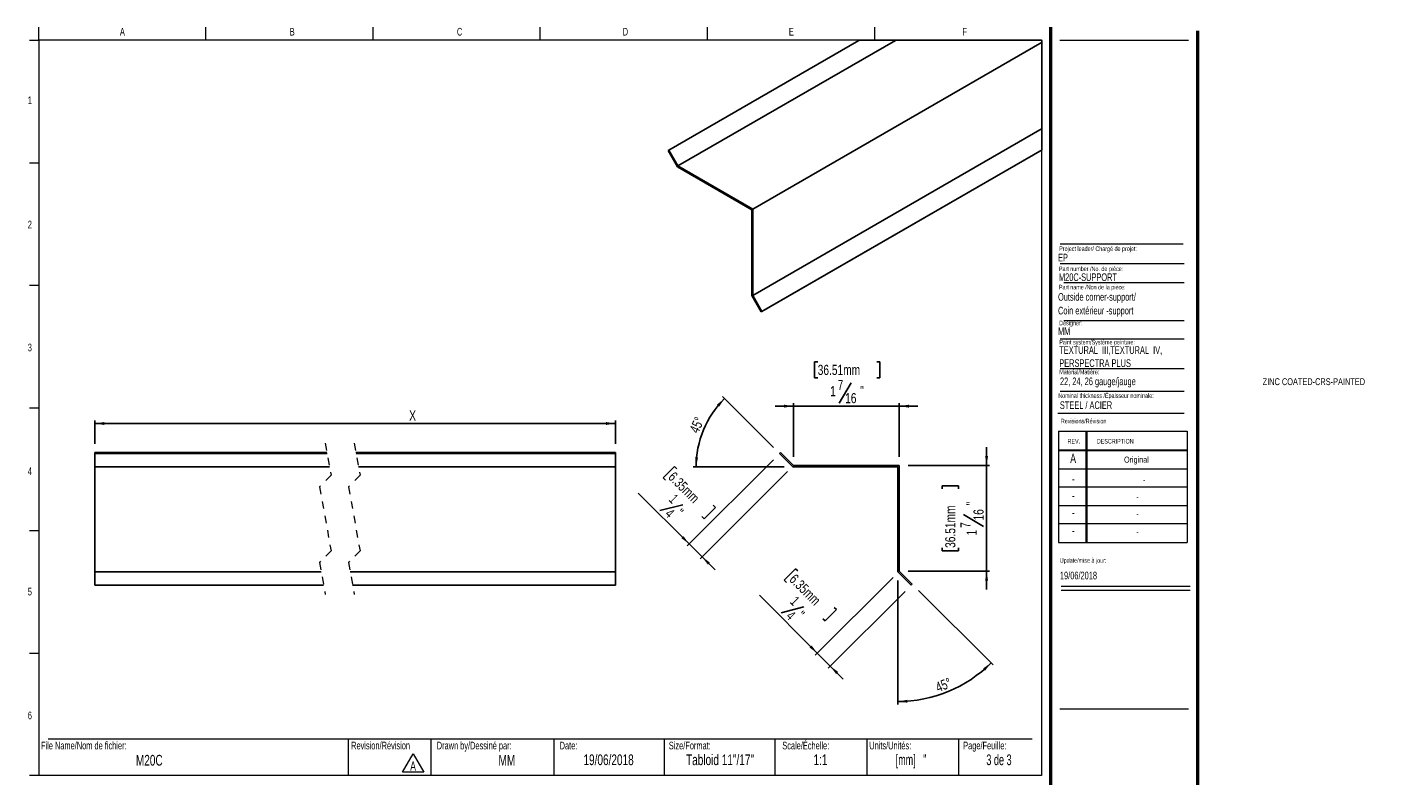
# Model space of a CAD drawing. Header units: inches. Extents: x 0.5 to 18.9, y 0.4 to 10.7.
import ezdxf

# ---------------------------------------------------------------- set-up
doc = ezdxf.new("R2010")
doc.units = ezdxf.units.IN
doc.header["$MEASUREMENT"] = 0
doc.linetypes.add('HIDDEN', pattern=[0.075, 0.05, -0.025])
doc.layers.add('FORMAT', color=7, linetype='Continuous')
doc.styles.add('SLDTEXTSTYLE0', font='TXT', dxfattribs={"width": 0.7})
doc.styles.add('SLDTEXTSTYLE1', font='TXT', dxfattribs={"width": 0.633333})
doc.styles.add('SLDTEXTSTYLE2', font='TXT', dxfattribs={"width": 0.625})
doc.styles.add('SLDTEXTSTYLE3', font='TXT', dxfattribs={"width": 0.75})
doc.dimstyles.new('SLDDIMSTYLE0', dxfattribs={"dimtxt": 0.137795, "dimasz": 0.13, "dimexe": 0, "dimexo": 0.0625, "dimgap": 0.034449, "dimtad": 1, "dimdec": 6, "dimrnd": 1e-09, "dimzin": 12, "dimdsep": 46, "dimlunit": 5, "dimtxsty": 'SLDTEXTSTYLE3', "dimsah": 1, "dimcen": 0.09, "dimadec": 0, "dimazin": 3, "dimtfac": 1, "dimtdec": 3, "dimtmove": 0, "dimatfit": 0, "dimfxl": 1, "dimfrac": 2, "dimtolj": 1, "dimtzin": 12, "dimarcsym": 0})
doc.dimstyles.new('SLDDIMSTYLE1', dxfattribs={"dimtxt": 0.137795, "dimasz": 0.13, "dimexe": 0, "dimexo": 0.0625, "dimgap": 0.034449, "dimtad": 1, "dimdec": 4, "dimzin": 12, "dimdsep": 46, "dimlunit": 5, "dimtxsty": 'SLDTEXTSTYLE3', "dimsah": 1, "dimcen": 0.09, "dimazin": 3, "dimtfac": 1, "dimtofl": 0, "dimtmove": 0, "dimatfit": 3, "dimfxl": 1, "dimfrac": 2, "dimtolj": 1, "dimtzin": 12, "dimarcsym": 0})
doc.dimstyles.new('SLDDIMSTYLE2', dxfattribs={"dimtxt": 0.137795, "dimasz": 0.13, "dimexe": 0, "dimexo": 0.0625, "dimgap": 0.034449, "dimtad": 1, "dimdec": 3, "dimrnd": 1e-09, "dimzin": 12, "dimdsep": 46, "dimlunit": 5, "dimtxsty": 'SLDTEXTSTYLE3', "dimsah": 1, "dimcen": 0.09, "dimadec": 0, "dimazin": 3, "dimtfac": 1, "dimtdec": 3, "dimtofl": 0, "dimtmove": 0, "dimatfit": 3, "dimfxl": 1, "dimfrac": 2, "dimtolj": 1, "dimtzin": 12, "dimarcsym": 0})

# ---------------------------------------------------------------- blocks, each defined once
blk = doc.blocks.new('SW_NOTE_0')
at = {"color": 0, "linetype": 'Continuous', "lineweight": 0}
for p, q in [((-0.096, 0.015), (0.049, 0.266)), ((0.049, 0.266), (0.194, 0.015)), ((0.194, 0.015), (-0.096, 0.015))]:
    blk.add_line(p, q, dxfattribs=at)
at = {"color": 0, "linetype": 'Continuous', "lineweight": 0, "insert": (0.049, 0.161), "char_height": 0.125, "attachment_point": 2, "style": 'SLDTEXTSTYLE0'}
blk.add_mtext('A', dxfattribs=at)
blk = doc.blocks.new('SW_NOTE_1')
at = {"layer": 'FORMAT', "color": 0, "char_height": 0.10417, "attachment_point": 1, "style": 'SLDTEXTSTYLE0'}
for s, insert in [('TEXTURAL  III,TEXTURAL  IV,', (0, 0.134)), ('PERSPECTRA PLUS', (0, -0.044))]:
    blk.add_mtext(s, dxfattribs=dict(at, insert=insert))
blk = doc.blocks.new('_D')
at = {"layer": 'FORMAT'}
for p, q in [((11.211, 6.144), (11.169, 6.144)), ((11.169, 6.144), (11.169, 5.925)), ((12.014, 6.144), (12.056, 6.144)), ((12.056, 6.144), (12.056, 5.925)), ((11.169, 5.925), (11.211, 5.925)), ((12.056, 5.925), (12.014, 5.925)), ((11.667, 5.857), (11.501, 5.581)), ((10.882, 5.541), (10.632, 5.541)), ((10.882, 4.852), (10.882, 5.58)), ((12.32, 5.541), (10.882, 5.541)), ((12.32, 4.852), (12.32, 5.58)), ((12.32, 5.541), (12.57, 5.541))]:
    blk.add_line(p, q, dxfattribs=at)
for points in [[(10.882, 5.541), (10.752, 5.561), (10.752, 5.521)], [(12.32, 5.541), (12.45, 5.521), (12.45, 5.561)]]:
    blk.add_solid(points, dxfattribs=at)
at = {"layer": 'FORMAT', "attachment_point": 1, "style": 'SLDTEXTSTYLE3'}
for s, insert, char_height in [('36.51mm', (11.211, 6.103), 0.1378), ('1', (11.38, 5.814), 0.138), ('7', (11.482, 5.897), 0.138), ('16', (11.584, 5.719), 0.1378), ('"', (11.788, 5.816), 0.138)]:
    blk.add_mtext(s, dxfattribs=dict(at, insert=insert, char_height=char_height))
blk = doc.blocks.new('_D_1')
at = {"layer": 'FORMAT'}
for p, q in [((12.3, 3.17), (12.3, 1.485)), ((12.58, 3.036), (13.595, 2.022))]:
    blk.add_line(p, q, dxfattribs=at)
blk.add_arc((12.3, 3.317), 1.792, 270, 315, dxfattribs=at)
for points in [[(13.567, 2.049), (13.458, 1.976), (13.486, 1.946)], [(12.3, 1.524), (12.43, 1.509), (12.429, 1.549)]]:
    blk.add_solid(points, dxfattribs=at)
at = {"layer": 'FORMAT', "insert": (12.797, 1.774), "char_height": 0.1378, "attachment_point": 1, "rotation": 22.7724, "style": 'SLDTEXTSTYLE3'}
blk.add_mtext('45°', dxfattribs=at)
blk = doc.blocks.new('_D_2')
at = {"layer": 'FORMAT'}
for p, q in [((10.608, 4.98), (9.916, 5.673)), ((10.756, 4.714), (9.519, 4.714))]:
    blk.add_line(p, q, dxfattribs=at)
blk.add_arc((10.874, 4.714), 1.316, 135, 180, dxfattribs=at)
for points in [[(9.944, 5.645), (9.841, 5.562), (9.871, 5.535)], [(9.558, 4.714), (9.584, 4.843), (9.545, 4.845)]]:
    blk.add_solid(points, dxfattribs=at)
at = {"layer": 'FORMAT', "insert": (9.461, 5.219), "char_height": 0.1378, "attachment_point": 1, "rotation": 65.0471, "style": 'SLDTEXTSTYLE3'}
blk.add_mtext('45°', dxfattribs=at)
blk = doc.blocks.new('_D_3')
at = {"layer": 'FORMAT', "color": 250, "true_color": 0x454545}
for p, q in [((10.911, 3.33), (10.756, 3.175)), ((10.941, 3.3), (10.911, 3.33)), ((10.756, 3.175), (10.786, 3.145)), ((12.236, 3.213), (11.177, 2.154)), ((11.205, 2.182), (10.419, 2.969)), ((12.399, 3.022), (11.354, 1.978)), ((11.024, 2.811), (10.712, 2.733)), ((11.466, 2.775), (11.311, 2.62)), ((11.436, 2.804), (11.466, 2.775)), ((11.311, 2.62), (11.282, 2.65)), ((11.382, 2.006), (11.205, 2.182)), ((11.382, 2.006), (11.559, 1.829))]:
    blk.add_line(p, q, dxfattribs=at)
for points in [[(11.205, 2.182), (11.128, 2.288), (11.099, 2.26)], [(11.382, 2.006), (11.46, 1.899), (11.488, 1.928)]]:
    blk.add_solid(points, dxfattribs=at)
at = {"layer": 'FORMAT', "color": 250, "true_color": 0x454545, "attachment_point": 1, "rotation": 315, "style": 'SLDTEXTSTYLE3'}
for s, insert, char_height in [('6.35mm', (10.912, 3.271), 0.1378), ('1', (10.922, 2.969), 0.138), ('4', (10.868, 2.771), 0.138), ('"', (11.009, 2.768), 0.138)]:
    blk.add_mtext(s, dxfattribs=dict(at, insert=insert, char_height=char_height))
blk = doc.blocks.new('_D_4')
at = {"layer": 'FORMAT', "color": 250, "true_color": 0x454545}
for p, q in [((10.608, 4.813), (9.435, 3.641)), ((9.266, 4.719), (9.111, 4.565)), ((9.295, 4.69), (9.266, 4.719)), ((10.799, 4.651), (9.612, 3.464)), ((9.111, 4.565), (9.141, 4.535)), ((9.463, 3.669), (8.773, 4.359)), ((9.378, 4.2), (9.067, 4.122)), ((9.82, 4.164), (9.666, 4.01)), ((9.791, 4.194), (9.82, 4.164)), ((9.666, 4.01), (9.636, 4.039)), ((9.64, 3.492), (9.463, 3.669)), ((9.64, 3.492), (9.817, 3.315))]:
    blk.add_line(p, q, dxfattribs=at)
for points in [[(9.463, 3.669), (9.385, 3.775), (9.357, 3.747)], [(9.64, 3.492), (9.718, 3.386), (9.746, 3.414)]]:
    blk.add_solid(points, dxfattribs=at)
at = {"layer": 'FORMAT', "color": 250, "true_color": 0x454545, "attachment_point": 1, "rotation": 315, "style": 'SLDTEXTSTYLE3'}
for s, insert, char_height in [('6.35mm', (9.266, 4.661), 0.1378), ('1', (9.276, 4.359), 0.138), ('4', (9.222, 4.161), 0.138), ('"', (9.363, 4.158), 0.138)]:
    blk.add_mtext(s, dxfattribs=dict(at, insert=insert, char_height=char_height))
blk = doc.blocks.new('_D_5')
at = {"layer": 'FORMAT', "color": 250, "true_color": 0x454545}
for p, q in [((13.506, 4.734), (13.506, 4.984)), ((12.438, 4.734), (13.545, 4.734)), ((13.506, 4.734), (13.506, 3.297)), ((12.903, 4.417), (12.903, 4.459)), ((12.903, 4.459), (13.122, 4.459)), ((13.122, 4.459), (13.122, 4.417)), ((13.19, 4.07), (13.466, 3.904)), ((12.903, 3.614), (12.903, 3.572)), ((12.903, 3.572), (13.122, 3.572)), ((13.122, 3.572), (13.122, 3.614)), ((12.438, 3.297), (13.545, 3.297)), ((13.506, 3.297), (13.506, 3.047))]:
    blk.add_line(p, q, dxfattribs=at)
for points in [[(13.506, 4.734), (13.526, 4.864), (13.486, 4.864)], [(13.506, 3.297), (13.486, 3.167), (13.526, 3.167)]]:
    blk.add_solid(points, dxfattribs=at)
at = {"layer": 'FORMAT', "color": 250, "true_color": 0x454545, "attachment_point": 1, "rotation": 90, "style": 'SLDTEXTSTYLE3'}
for s, insert, char_height in [('36.51mm', (12.944, 3.614), 0.1378), ('"', (13.231, 4.191), 0.138), ('16', (13.328, 3.987), 0.1378), ('7', (13.15, 3.885), 0.138), ('1', (13.233, 3.783), 0.138)]:
    blk.add_mtext(s, dxfattribs=dict(at, insert=insert, char_height=char_height))
blk = doc.blocks.new('_D_6')
at = {"layer": 'FORMAT'}
for p, q in [((1.386, 5.029), (1.386, 5.344)), ((1.386, 5.305), (8.464, 5.305)), ((8.464, 5.029), (8.464, 5.344))]:
    blk.add_line(p, q, dxfattribs=at)
for points in [[(1.386, 5.305), (1.516, 5.285), (1.516, 5.325)], [(8.464, 5.305), (8.334, 5.325), (8.334, 5.285)]]:
    blk.add_solid(points, dxfattribs=at)
at = {"layer": 'FORMAT', "insert": (5.659, 5.482), "char_height": 0.138, "attachment_point": 1, "style": 'SLDTEXTSTYLE3'}
blk.add_mtext('X', dxfattribs=at)

msp = doc.modelspace()

# ---------------------------------------------------------------- linework, layer by layer
at = {"color": 7, "linetype": 'Continuous', "lineweight": 18}
for p, q in [((0.6262516, 10.5170732), (0.6262516, 10.6939449)), ((2.8970849, 10.5170732), (2.8970849, 10.6939449)), ((5.1679183, 10.5170732), (5.1679183, 10.6939449)), ((7.4387516, 10.5170732), (7.4387516, 10.6939449)), ((9.7095849, 10.6939449), (9.7095849, 10.5170732)), ((11.9804183, 10.6939449), (11.9804183, 10.5170732)), ((0.5012516, 10.5170732), (0.6262516, 10.5170732)), ((14.2512516, 10.5170732), (0.6262516, 10.5170732)), ((0.6262516, 10.5170732), (0.6262516, 0.5170732)), ((14.2512516, 10.5170732), (14.2512516, 0.5170732)), ((14.5012516, 10.5170732), (16.2512516, 10.5170732)), ((0.5012516, 8.8504065), (0.6262516, 8.8504065)), ((14.5052809, 7.4796461), (16.192868, 7.4796461)), ((14.5578273, 7.2228331), (16.192868, 7.2228331)), ((0.5012516, 7.1837398), (0.6262516, 7.1837398)), ((14.5578273, 6.7072972), (16.192868, 6.7072972)), ((14.5052809, 6.4574028), (16.192868, 6.4574028)), ((14.5052809, 6.0531641), (16.192868, 6.0531641)), ((14.5052809, 5.7453132), (16.192868, 5.7453132)), ((0.5012516, 5.5170732), (0.6262516, 5.5170732)), ((14.4754278, 5.446808), (16.192868, 5.446808)), ((14.4811999, 5.1987495), (16.2311999, 5.1987495)), ((14.4811999, 5.1987495), (14.4811999, 3.6887495)), ((14.8561999, 5.1987495), (14.8561999, 3.6887495)), ((14.8661999, 5.1987495), (14.8661999, 3.6887495)), ((16.2311999, 5.1987495), (16.2311999, 3.6887495)), ((14.4811999, 4.9487495), (16.2311999, 4.9487495)), ((14.4811999, 4.9387495), (16.2311999, 4.9387495)), ((14.4811999, 4.6887495), (16.2311999, 4.6887495)), ((16.2311999, 4.4387495), (14.4811999, 4.4387495)), ((14.4811999, 4.1887495), (16.2311999, 4.1887495)), ((16.2311999, 3.9387495), (14.4811999, 3.9387495)), ((0.5012516, 3.8504065), (0.6262516, 3.8504065)), ((14.4811999, 3.6887495), (16.2311999, 3.6887495)), ((14.5215385, 3.094666), (16.2715385, 3.094666)), ((14.5215385, 3.0386495), (16.2715385, 3.0386495)), ((0.5012516, 2.1837398), (0.6262516, 2.1837398)), ((0.7512516, 1.0170732), (14.1262516, 1.0170732)), ((4.8316802, 1.0170732), (4.8316802, 0.5170732)), ((5.9539324, 1.0170732), (5.9539324, 0.5170732)), ((7.6262516, 1.0170732), (7.6262516, 0.5170732)), ((9.1262516, 1.0170732), (9.1262516, 0.5170732)), ((10.6262516, 1.0170732), (10.6262516, 0.5170732)), ((11.8762516, 1.0170732), (11.8762516, 0.5170732)), ((13.1262516, 1.0170732), (13.1262516, 0.5170732)), ((0.6262516, 0.5170732), (0.5012516, 0.5170732)), ((14.2512516, 0.5170732), (0.6262516, 0.5170732))]:
    msp.add_line(p, q, dxfattribs=at)
at = {"color": 7, "linetype": 'Continuous', "lineweight": 50}
for p, q in [((14.3762516, 10.6939449), (14.3762516, 0.3920732)), ((16.3762516, 0.3920732), (16.3762516, 10.6420732))]:
    msp.add_line(p, q, dxfattribs=at)
at = {"color": 7, "linetype": 'Continuous', "lineweight": 25}
for p, q in [((9.186628, 9.0227158), (11.7675326, 10.5126395)), ((9.3116288, 8.8062089), (12.2675734, 10.5126395)), ((10.3280945, 8.2194153), (14.2600276, 10.4892728)), ((10.3280945, 7.0456379), (14.2600276, 9.3154954)), ((9.176629, 9.0169407), (9.186628, 9.0227158)), ((9.3057716, 8.7932602), (9.176629, 9.0169407)), ((9.3116288, 8.8062089), (9.186628, 9.0227158)), ((10.4430963, 6.8233572), (14.2600276, 9.0268247)), ((10.4530953, 6.8291323), (14.2600276, 9.0268283)), ((10.3139537, 8.211249), (9.3057716, 8.7932602)), ((10.3280945, 8.2194153), (9.3116288, 8.8062089)), ((10.3139537, 7.0470377), (10.3139537, 8.211249)), ((10.3280945, 7.0456379), (10.3280945, 8.2194153)), ((10.4430963, 6.8233572), (10.3139537, 7.0470377)), ((10.4530953, 6.8291323), (10.3280945, 7.0456379)), ((10.4530953, 6.8291323), (10.4430963, 6.8233572)), ((4.5412257, 4.9110487), (1.3856854, 4.9110487)), ((1.3856854, 4.8969066), (1.3856854, 4.9110487)), ((4.5437835, 4.8969066), (1.3856854, 4.8969066)), ((1.3856854, 4.714272), (1.3856854, 4.8969066)), ((8.4635483, 4.9110487), (4.9349252, 4.9110487)), ((8.4635483, 4.8969066), (4.9374854, 4.8969066)), ((8.4635483, 4.8969066), (8.4635483, 4.9110487)), ((8.4635483, 4.714272), (8.4635483, 4.8969066)), ((10.6913317, 4.8969066), (10.7054739, 4.9110487)), ((10.8739663, 4.714272), (10.6913317, 4.8969066)), ((10.8822506, 4.734272), (10.7054739, 4.9110487)), ((4.5768383, 4.714272), (1.3856854, 4.714272)), ((1.3856854, 3.2884878), (1.3856854, 4.714272)), ((8.4635483, 4.714272), (4.9705402, 4.714272)), ((8.4635483, 3.2884878), (8.4635483, 4.714272)), ((12.2997506, 4.714272), (10.8739663, 4.714272)), ((12.3197506, 4.734272), (10.8822506, 4.734272)), ((12.2997506, 3.2884878), (12.2997506, 4.714272)), ((12.3197506, 3.296772), (12.3197506, 4.734272)), ((4.462923, 3.2884878), (1.3856854, 3.2884878)), ((1.3856854, 3.1058532), (1.3856854, 3.2884878)), ((8.4635483, 3.2884878), (4.8566249, 3.2884878)), ((8.4635483, 3.1058532), (8.4635483, 3.2884878)), ((12.4823851, 3.1058532), (12.2997506, 3.2884878)), ((12.4965272, 3.1199953), (12.3197506, 3.296772)), ((4.4959778, 3.1058532), (1.3856854, 3.1058532)), ((8.4635483, 3.1058532), (4.8896797, 3.1058532)), ((12.4965272, 3.1199953), (12.4823851, 3.1058532))]:
    msp.add_line(p, q, dxfattribs=at)
at = {"color": 7, "linetype": 'HIDDEN', "lineweight": 18}
for p, q in [((4.5186015, 5.0360487), (4.5973417, 4.60099)), ((4.9123023, 5.0360487), (4.9910425, 4.60099)), ((4.5973417, 4.60099), (4.4398614, 4.4435097)), ((4.4398614, 4.4435097), (4.5973417, 3.5733922)), ((4.9910425, 4.60099), (4.8335621, 4.4435097)), ((4.8335621, 4.4435097), (4.9910425, 3.5733922)), ((4.5973417, 3.5733922), (4.4398614, 3.4159119)), ((4.9910425, 3.5733922), (4.8335621, 3.4159119)), ((4.4398614, 3.4159119), (4.5186015, 2.9808532)), ((4.8335621, 3.4159119), (4.9123023, 2.9808532))]:
    msp.add_line(p, q, dxfattribs=at)
at = {"color": 7, "linetype": 'Continuous', "lineweight": 18, "flags": 128}
msp.add_lwpolyline([(14.2600276, 9.0268247), (14.2600276, 9.0268283), (14.2600276, 9.3154954), (14.2600276, 10.4892728), (14.2600276, 10.5126395), (12.2675734, 10.5126395), (11.7675326, 10.5126395)], dxfattribs=at)
at = {"layer": 'FORMAT', "color": 250, "lineweight": 18, "true_color": 0x454545}
msp.add_line((14.5052809, 7.7477891), (16.1756542, 7.7477891), dxfattribs=at)
at = {"layer": 'FORMAT', "lineweight": 18}
msp.add_line((14.5012516, 1.4265536), (16.2512516, 1.4265536), dxfattribs=at)

# ---------------------------------------------------------------- block references
at = {"color": 7, "linetype": 'Continuous', "lineweight": 0}
msp.add_blockref('SW_NOTE_0', (5.6629239, 0.5500403), dxfattribs=at)
at = {"layer": 'FORMAT'}
msp.add_blockref('SW_NOTE_1', (14.4936793, 6.2219515), dxfattribs=at)

# ---------------------------------------------------------------- texts
at = {"color": 7, "linetype": 'Continuous', "lineweight": 0}
for s, insert, char_height, attachment_point, style in [('A', (1.7614258, 10.6839024), 0.1041667, 2, 'SLDTEXTSTYLE0'), ('B', (4.0695891, 10.6839024), 0.1041667, 2, 'SLDTEXTSTYLE0'), ('C', (6.3441318, 10.6839024), 0.1041667, 2, 'SLDTEXTSTYLE0'), ('D', (8.5974733, 10.6839024), 0.1041667, 2, 'SLDTEXTSTYLE0'), ('E', (10.8526565, 10.6839024), 0.1041667, 2, 'SLDTEXTSTYLE0'), ('F', (13.2074254, 10.6839024), 0.1041667, 2, 'SLDTEXTSTYLE0'), ('1', (0.5037246, 9.7518248), 0.1041667, 2, 'SLDTEXTSTYLE0'), ('2', (0.5037246, 8.0618626), 0.1041667, 2, 'SLDTEXTSTYLE0'), ('EP', (14.4770103, 7.6126145), 0.10416667, 1, 'SLDTEXTSTYLE0'), ('Project leader/ Chargé de projet:', (14.4927736, 7.7128037), 0.0625, 1, 'SLDTEXTSTYLE0'), ('Part number /No. de pièce:', (14.4892638, 7.4395042), 0.0625, 1, 'SLDTEXTSTYLE0'), ('M20C-SUPPORT', (14.4892638, 7.3462932), 0.104166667, 1, 'SLDTEXTSTYLE0'), ('Designer:', (14.4927736, 6.7027068), 0.0625, 1, 'SLDTEXTSTYLE0'), ('MM', (14.4770103, 6.6115619), 0.10416667, 1, 'SLDTEXTSTYLE0'), ('3', (0.5037246, 6.3910002), 0.1041667, 2, 'SLDTEXTSTYLE0'), ('Paint system/Système peinture:', (14.4936793, 6.4423393), 0.0625, 1, 'SLDTEXTSTYLE0'), ('ZINC COATED-CRS-PAINTED', (17.2579034, 5.920721), 0.09375, 1, 'SLDTEXTSTYLE0'), ('Nominal thickness /Épaisseur nominale:', (14.4802784, 5.7152135), 0.0625, 1, 'SLDTEXTSTYLE0'), ('STEEL / ACIER', (14.5019361, 5.6065758), 0.104166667, 1, 'SLDTEXTSTYLE0'), ('Revisions/Révision', (14.5156012, 5.3694188), 0.0625, 1, 'SLDTEXTSTYLE0'), ('REV.', (14.6062312, 5.0951297), 0.0625, 1, 'SLDTEXTSTYLE0'), ('DESCRIPTION', (15.0041424, 5.0951297), 0.0625, 1, 'SLDTEXTSTYLE0'), ('A', (14.6820414, 4.8942809), 0.125, 2, 'SLDTEXTSTYLE0'), ('Original', (15.5419694, 4.8554617), 0.08333333, 2, 'SLDTEXTSTYLE0'), ('4', (0.5037246, 4.7085424), 0.1041667, 2, 'SLDTEXTSTYLE0'), ('-', (14.6833579, 4.6174037), 0.125, 2, 'SLDTEXTSTYLE0'), ('-', (15.6471739, 4.5785845), 0.0833333, 2, 'SLDTEXTSTYLE0'), ('-', (14.6833579, 4.3881653), 0.125, 2, 'SLDTEXTSTYLE0'), ('-', (15.5556728, 4.3493461), 0.0833333, 2, 'SLDTEXTSTYLE0'), ('-', (14.6833579, 4.1569001), 0.125, 2, 'SLDTEXTSTYLE0'), ('-', (15.5556728, 4.118081), 0.0833333, 2, 'SLDTEXTSTYLE0'), ('-', (14.6833579, 3.9142956), 0.125, 2, 'SLDTEXTSTYLE0'), ('-', (15.5556728, 3.8754764), 0.0833333, 2, 'SLDTEXTSTYLE0'), ('Update/mise à jour:', (14.5009021, 3.4746831), 0.0625, 1, 'SLDTEXTSTYLE0'), ('19/06/2018', (14.5029298, 3.2903145), 0.10416667, 1, 'SLDTEXTSTYLE0'), ('5', (0.5037246, 3.0715769), 0.1041667, 2, 'SLDTEXTSTYLE0'), ('6', (0.5037246, 1.3878409), 0.1041667, 2, 'SLDTEXTSTYLE0'), ('File Name/Nom de fichier:', (0.6549319, 0.9786785), 0.104166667, 1, 'SLDTEXTSTYLE0'), ('Revision/Révision', (4.8700984, 0.9786785), 0.104166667, 1, 'SLDTEXTSTYLE0'), ('Drawn by/Dessiné par:', (6.0332993, 0.9786785), 0.104166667, 1, 'SLDTEXTSTYLE0'), ('Date:', (7.7035091, 0.9786785), 0.10416667, 1, 'SLDTEXTSTYLE0'), ('Size/Format:', (9.1875093, 0.9786785), 0.104166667, 1, 'SLDTEXTSTYLE0'), ('Scale/Échelle:', (10.7293877, 0.9786785), 0.104166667, 1, 'SLDTEXTSTYLE0'), ('Units/Unités:', (11.9111167, 0.9786785), 0.104166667, 1, 'SLDTEXTSTYLE0'), ('Page/Feuille:', (13.1879976, 0.9786785), 0.104166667, 1, 'SLDTEXTSTYLE0'), ('M20C', (2.1268626, 0.7993968), 0.14583333, 2, 'SLDTEXTSTYLE0'), ('MM', (6.9863934, 0.7993968), 0.14583333, 2, 'SLDTEXTSTYLE0'), ('19/06/2018', (8.3687858, 0.805962), 0.14583333, 2, 'SLDTEXTSTYLE0'), ('Tabloid 11"/17"', (9.8831067, 0.805962), 0.145833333, 2, 'SLDTEXTSTYLE0'), ('1:1', (11.2474421, 0.805962), 0.14583333, 2, 'SLDTEXTSTYLE0'), ('[mm]   "', (12.4789981, 0.805962), 0.14583333, 2, 'SLDTEXTSTYLE2'), ('3 de 3', (13.6742198, 0.805962), 0.14583333, 2, 'SLDTEXTSTYLE1')]:
    msp.add_mtext(s, dxfattribs=dict(at, insert=insert, char_height=char_height, attachment_point=attachment_point, style=style))
at = {"layer": 'FORMAT', "attachment_point": 1, "style": 'SLDTEXTSTYLE0'}
for s, insert, char_height in [('Part name /Non de la pièce:', (14.4892638, 7.1904184), 0.0625), ('Outside corner-support/', (14.4770103, 7.0784856), 0.104166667), ('Coin extérieur -support', (14.4770103, 6.8922265), 0.104166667), ('Material/Matière:', (14.4936793, 6.0368173), 0.0625), ('22, 24, 26 gauge/jauge', (14.503118, 5.9304258), 0.104166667)]:
    msp.add_mtext(s, dxfattribs=dict(at, insert=insert, char_height=char_height))

# ---------------------------------------------------------------- dimensions: what is measured, and where the dimension line sits
at = {"layer": 'FORMAT'}
dim = msp.add_linear_dim(base=(10.8822506, 5.54097), p1=(12.3197506, 4.734272), p2=(10.8822506, 4.734272), dimstyle='SLDDIMSTYLE0', dxfattribs=at)
dim.commit()
dim.dimension.update_dxf_attribs({"geometry": '_D', "text_midpoint": (11.6123029, 5.54097), "dimtype": 160})
for base, line1, line2, picture, middle in [((9.6582775, 5.2178268), ((10.6913317, 4.8969066), (10.8739663, 4.714272)), ((12.2997506, 4.714272), (10.8739663, 4.714272)), '_D_2', (9.6809423, 5.2693942)), ((12.985645, 1.6608764), ((12.4965272, 3.1199953), (12.3197506, 3.296772)), ((12.2997506, 3.2884878), (12.2997506, 4.714272)), '_D_1', (12.9935096, 1.664156))]:
    dim = msp.add_angular_dim_2l(base=base, line1=line1, line2=line2, dimstyle='SLDDIMSTYLE1', dxfattribs=at)
    dim.commit()
    dim.dimension.update_dxf_attribs({"geometry": picture, "text_midpoint": middle, "dimtype": 162})
dim = msp.add_linear_dim(base=(8.4635483, 5.3047495), p1=(1.3856854, 4.9110487), p2=(8.4635483, 4.9110487), text='X', dimstyle='SLDDIMSTYLE2', dxfattribs=at)
dim.commit()
dim.dimension.update_dxf_attribs({"geometry": '_D_6', "text_midpoint": (5.7152574, 5.3047495), "dimtype": 160})
at = {"layer": 'FORMAT', "color": 250, "true_color": 0x454545}
for base, p1, p2, angle, picture, middle in [((13.5060601, 3.296772), (12.3197506, 4.734272), (12.3197506, 3.296772), 90, '_D_5', (13.5060601, 4.015384)), ((9.4631689, 3.6687437), (10.8822506, 4.734272), (10.6913317, 4.8969066), 315, '_D_4', (9.1165286, 4.015384)), ((11.2053154, 2.1823368), (12.4823851, 3.1058532), (12.3197506, 3.296772), 315, '_D_3', (10.7620581, 2.6255941))]:
    dim = msp.add_linear_dim(base=base, p1=p1, p2=p2, angle=angle, dimstyle='SLDDIMSTYLE0', dxfattribs=at)
    dim.commit()
    dim.dimension.update_dxf_attribs({"geometry": picture, "text_midpoint": middle, "dimtype": 160})

doc.saveas('drawing.dxf')
